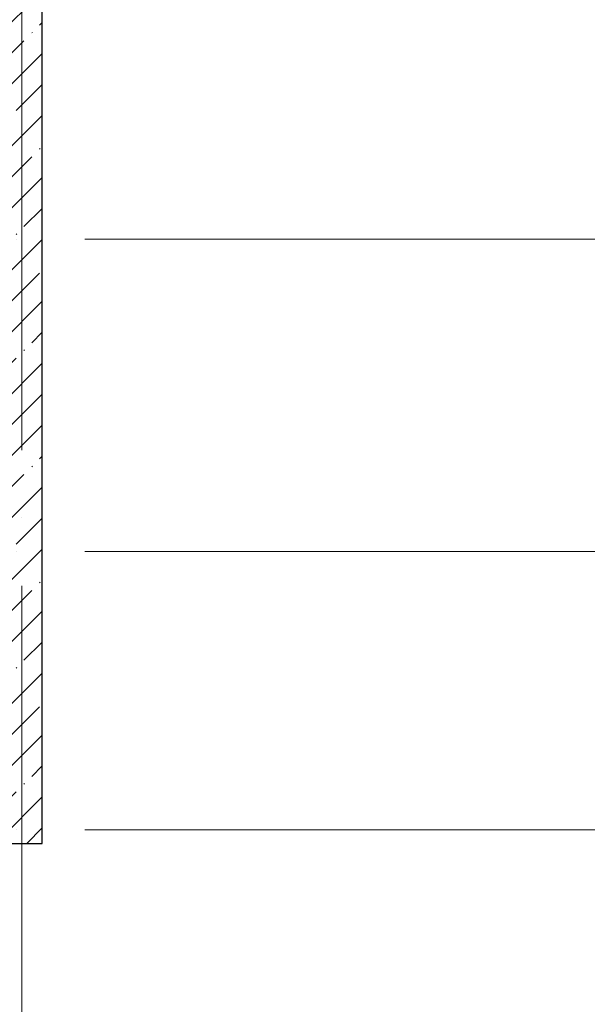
# Model space of a CAD drawing. Header units: millimetres. Extents: x -30540 to 173936, y -11730 to 122288.
# Tile 112 of 116: x 120690 to 124865, y 74165 to 81415. Entities that reach past the tile are written whole.
import ezdxf

# ---------------------------------------------------------------- set-up
doc = ezdxf.new("R2010")
doc.units = ezdxf.units.MM
doc.linetypes.add('ADSK_Линия сетки', pattern=[5000, 4000, -500, 0, -500])
for name, color, linetype, lineweight in [('A-WALL-____-MCUT', 7, 'Continuous', 40), ('A-WALL-____-PATT', 7, 'Continuous', 40), ('S-GRID-____-OTLN', 7, 'Continuous', 9)]:
    doc.layers.add(name, color=color, linetype=linetype, lineweight=lineweight)

# ---------------------------------------------------------------- blocks, each defined once
blk = doc.blocks.new('Наметкина 10_РД_АР_К3_отсоединено_rvt-1-01 ЭМ')
at = {"layer": 'A-WALL-____-PATT', "lineweight": 5, "true_color": 0xcccccc}
h = blk.add_hatch(dxfattribs=at)
h.set_pattern_fill('FP_27', color=254, style=0, pattern_type=2)
h.set_pattern_definition([(45, (0, 0), (-228.0985, 228.0985), []), (45, (228.1, 0), (-228.0985, 228.0985), [403.225, -80.645, 6.706, -73.939])])
h.paths.add_polyline_path([(120855.3, 75350), (120855.3, 91750), (120555.3, 91750), (120555.3, 75350)])
at = {"layer": 'A-WALL-____-MCUT', "color": 254, "lineweight": 30, "true_color": 0xcccccc}
for p, q in [((120855.3, 75350), (120855.3, 91750)), ((120555.3, 75350), (120855.3, 75350))]:
    blk.add_line(p, q, dxfattribs=at)

msp = doc.modelspace()

# ---------------------------------------------------------------- linework, layer by layer
at = {"layer": 'S-GRID-____-OTLN', "color": 253, "linetype": 'ADSK_Линия сетки', "true_color": 0xaaaaaa}
for p, q in [((120705.3, 53245.6), (120705.3, 100101.1)), ((135169, 79800), (62296.8, 79800)), ((135169, 77500), (62296.8, 77500)), ((135169, 75450), (62296.8, 75450))]:
    msp.add_line(p, q, dxfattribs=at)

# ---------------------------------------------------------------- block references
at = {"lineweight": 5}
msp.add_blockref('Наметкина 10_РД_АР_К3_отсоединено_rvt-1-01 ЭМ', (0, 0), dxfattribs=at)

doc.saveas('drawing.dxf')
